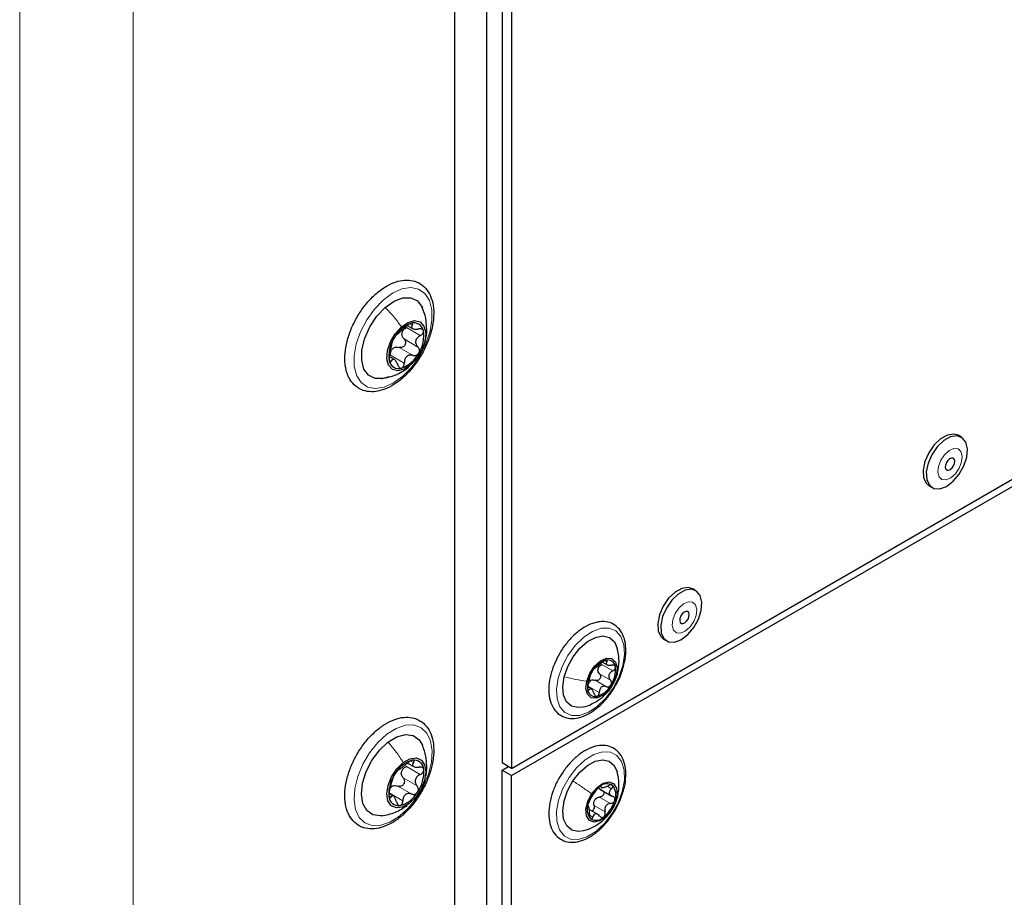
# Paper-space layout 'Blatt4' of a CAD drawing. Header units: millimetres. Extents: x 5 to 418, y 2 to 292.
# Tile 76 of 88: x 285 to 307, y 166 to 186. Entities that reach past the tile are written whole.
import ezdxf

# ---------------------------------------------------------------- set-up
doc = ezdxf.new("R2010")
doc.units = ezdxf.units.MM

psp = doc.layouts.new('Blatt4')

# ---------------------------------------------------------------- linework, layer by layer
at = {"color": 7, "linetype": 'Continuous', "lineweight": 18}
for p, q in [((284.705, 75.954), (284.705, 218.848)), ((287.25, 218.848), (287.25, 75.954)), ((293.454, 178.831), (293.507, 178.8)), ((293.376, 178.746), (293.688, 178.567)), ((293.323, 178.491), (293.634, 178.311)), ((293.213, 178.303), (293.524, 178.123)), ((293.016, 178.01), (293.039, 177.997)), ((293.018, 178.131), (293.329, 177.952)), ((297.755, 171.196), (298.003, 171.053)), ((297.83, 171.281), (297.871, 171.257)), ((297.704, 170.989), (297.952, 170.846)), ((298.106, 171.012), (298.083, 170.952)), ((297.453, 170.712), (297.7, 170.569)), ((297.611, 170.841), (297.859, 170.698)), ((297.455, 170.636), (297.475, 170.625)), ((293.376, 168.91), (293.687, 168.731)), ((293.49, 169.024), (293.535, 168.999)), ((293.185, 168.47), (293.496, 168.29)), ((293.304, 168.651), (293.616, 168.472)), ((297.731, 168.463), (297.745, 168.455)), ((297.889, 168.459), (297.975, 168.41)), ((292.986, 168.318), (293.297, 168.138)), ((292.999, 168.24), (293.026, 168.224)), ((293.389, 168.042), (293.444, 168.085)), ((297.583, 168.033), (297.831, 167.89)), ((297.709, 168.223), (297.956, 168.081)), ((297.479, 167.821), (297.557, 167.776)), ((297.965, 167.917), (297.972, 167.926))]:
    psp.add_line(p, q, dxfattribs=at)
at = {"color": 7, "linetype": 'Continuous', "lineweight": 25}
for p, q in [((295.524, 215.777), (295.524, 168.99)), ((295.736, 215.655), (295.736, 168.867)), ((295.17, 212.985), (295.17, 117.45)), ((294.463, 117.041), (294.463, 212.577)), ((294.463, 118.19), (294.463, 211.575)), ((295.736, 168.867), (318.985, 182.289)), ((295.736, 168.704), (318.985, 182.126)), ((293.395, 178.793), (293.514, 178.724)), ((293.106, 178.028), (292.99, 178.095)), ((305.82, 176.291), (305.75, 176.332)), ((305.097, 175.2), (305.167, 175.16)), ((299.866, 172.854), (299.796, 172.894)), ((299.143, 171.763), (299.213, 171.723)), ((297.771, 171.25), (297.876, 171.189)), ((297.524, 170.646), (297.439, 170.695)), ((293.401, 168.987), (293.541, 168.906)), ((295.736, 168.867), (295.524, 168.99)), ((295.524, 168.826), (295.665, 168.908)), ((295.524, 168.826), (295.736, 168.704)), ((295.524, 122.283), (295.524, 168.826)), ((295.736, 122.161), (295.736, 168.704)), ((297.718, 168.457), (297.77, 168.427)), ((293.081, 168.248), (292.984, 168.304)), ((297.711, 168.403), (297.985, 168.245)), ((297.685, 167.824), (297.476, 167.945))]:
    psp.add_line(p, q, dxfattribs=at)
at = {"color": 7, "linetype": 'Continuous', "lineweight": 18, "flags": 128}
for points in [[(292.856, 179.363), (293.065, 179.516), (293.275, 179.612), (293.474, 179.643), (293.65, 179.608), (293.792, 179.51), (293.893, 179.353), (293.946, 179.148), (293.949, 178.905), (293.901, 178.64), (293.805, 178.367), (293.667, 178.103), (293.495, 177.862), (293.298, 177.659), (293.089, 177.505), (292.879, 177.41), (292.68, 177.379), (292.504, 177.413), (292.362, 177.512), (292.261, 177.668), (292.208, 177.874), (292.205, 178.116), (292.253, 178.381), (292.349, 178.654), (292.487, 178.919), (292.659, 179.16), (292.856, 179.363)], [(305.839, 175.864), (305.811, 175.967), (305.745, 176.028), (305.652, 176.036), (305.546, 175.99), (305.442, 175.898), (305.358, 175.773), (305.304, 175.635), (305.29, 175.505), (305.319, 175.401), (305.384, 175.341), (305.477, 175.333), (305.583, 175.379), (305.687, 175.471), (305.772, 175.595), (305.825, 175.734), (305.839, 175.864)], [(299.885, 172.427), (299.857, 172.53), (299.791, 172.591), (299.698, 172.598), (299.592, 172.553), (299.488, 172.461), (299.404, 172.336), (299.35, 172.198), (299.337, 172.067), (299.365, 171.964), (299.43, 171.904), (299.523, 171.896), (299.629, 171.942), (299.733, 172.034), (299.818, 172.158), (299.871, 172.296), (299.885, 172.427)], [(298.228, 171.169), (298.14, 170.912), (298.01, 170.663), (297.845, 170.439), (297.656, 170.255), (297.457, 170.124), (297.261, 170.055), (297.082, 170.052), (296.932, 170.116), (296.82, 170.243), (296.755, 170.423), (296.741, 170.644), (296.779, 170.892), (296.867, 171.15), (296.997, 171.399), (297.162, 171.623), (297.351, 171.807), (297.55, 171.938), (297.746, 172.007), (297.925, 172.01), (298.075, 171.946), (298.187, 171.819), (298.252, 171.639), (298.266, 171.417), (298.228, 171.169)], [(292.936, 169.63), (293.147, 169.762), (293.354, 169.833), (293.545, 169.839), (293.709, 169.779), (293.836, 169.657), (293.919, 169.481), (293.953, 169.259), (293.936, 169.006), (293.869, 168.736), (293.757, 168.465), (293.604, 168.208), (293.421, 167.98), (293.218, 167.794), (293.007, 167.663), (292.8, 167.592), (292.609, 167.586), (292.445, 167.646), (292.318, 167.767), (292.235, 167.944), (292.201, 168.165), (292.218, 168.418), (292.285, 168.688), (292.397, 168.96), (292.55, 169.217), (292.733, 169.445), (292.936, 169.63)], [(297.985, 167.849), (297.816, 167.63), (297.625, 167.454), (297.425, 167.332), (297.231, 167.274), (297.056, 167.282), (296.911, 167.356), (296.806, 167.492), (296.749, 167.68), (296.744, 167.906), (296.79, 168.157), (296.885, 168.414), (297.022, 168.661), (297.191, 168.879), (297.382, 169.055), (297.582, 169.177), (297.776, 169.236), (297.951, 169.228), (298.096, 169.153), (298.201, 169.017), (298.258, 168.83), (298.263, 168.603), (298.217, 168.352), (298.122, 168.095), (297.985, 167.849)]]:
    psp.add_lwpolyline(points, dxfattribs=at)
at = {"color": 7, "linetype": 'Continuous', "lineweight": 25, "flags": 128}
for points in [[(292.899, 179.198), (293.099, 179.339), (293.297, 179.414), (293.477, 179.415), (293.625, 179.343), (293.729, 179.203), (293.736, 179.186)], [(292.98, 177.646), (292.857, 177.608), (292.677, 177.607), (292.529, 177.679), (292.425, 177.818), (292.374, 178.014), (292.38, 178.249), (292.443, 178.506), (292.557, 178.764), (292.713, 179.001), (292.899, 179.198)], [(293.264, 178.763), (293.415, 178.864), (293.561, 178.902), (293.684, 178.872), (293.77, 178.777), (293.808, 178.63), (293.794, 178.448), (293.729, 178.253), (293.621, 178.068), (293.484, 177.916)], [(293.484, 177.916), (293.333, 177.815), (293.187, 177.777), (293.064, 177.807), (292.978, 177.901), (292.94, 178.048), (292.954, 178.23), (293.019, 178.426), (293.127, 178.61), (293.264, 178.763)], [(305.75, 176.332), (305.649, 176.361), (305.506, 176.338), (305.354, 176.253), (305.209, 176.115), (305.088, 175.939), (305.003, 175.745), (304.964, 175.552), (304.974, 175.383), (305.033, 175.256), (305.097, 175.2)], [(305.954, 176.028), (305.919, 176.178), (305.838, 176.279), (305.719, 176.321), (305.576, 176.297), (305.424, 176.212), (305.28, 176.074), (305.159, 175.898), (305.074, 175.704), (305.034, 175.512), (305.045, 175.342), (305.104, 175.215), (305.205, 175.142), (305.338, 175.133), (305.487, 175.188), (305.637, 175.301), (305.772, 175.46), (305.877, 175.648), (305.94, 175.844), (305.954, 176.028)], [(305.67, 175.754), (305.66, 175.794), (305.634, 175.817), (305.598, 175.82), (305.557, 175.802), (305.517, 175.767), (305.485, 175.719), (305.464, 175.665), (305.459, 175.615), (305.47, 175.575), (305.495, 175.552), (305.531, 175.549), (305.572, 175.566), (305.612, 175.602), (305.644, 175.65), (305.665, 175.703), (305.67, 175.754)], [(299.796, 172.894), (299.695, 172.924), (299.552, 172.901), (299.4, 172.816), (299.255, 172.678), (299.134, 172.502), (299.049, 172.308), (299.01, 172.115), (299.02, 171.946), (299.079, 171.819), (299.143, 171.763)], [(300.001, 172.59), (299.965, 172.741), (299.884, 172.842), (299.766, 172.884), (299.623, 172.86), (299.471, 172.775), (299.326, 172.637), (299.205, 172.461), (299.12, 172.267), (299.08, 172.074), (299.091, 171.905), (299.15, 171.778), (299.251, 171.705), (299.384, 171.696), (299.533, 171.751), (299.684, 171.864), (299.818, 172.023), (299.923, 172.211), (299.986, 172.407), (300.001, 172.59)], [(299.716, 172.317), (299.706, 172.357), (299.68, 172.38), (299.644, 172.383), (299.603, 172.365), (299.563, 172.33), (299.531, 172.282), (299.51, 172.228), (299.505, 172.178), (299.516, 172.138), (299.541, 172.115), (299.577, 172.112), (299.618, 172.129), (299.658, 172.165), (299.691, 172.213), (299.711, 172.266), (299.716, 172.317)], [(296.913, 170.918), (296.993, 171.147), (297.114, 171.366), (297.266, 171.558), (297.438, 171.707), (297.615, 171.802), (297.783, 171.834), (297.928, 171.801), (298.039, 171.706), (298.105, 171.562)], [(297.419, 170.824), (297.487, 171), (297.595, 171.159), (297.726, 171.277), (297.862, 171.335), (297.981, 171.326), (298.064, 171.249), (298.1, 171.118), (298.083, 170.952)], [(297.337, 170.242), (297.224, 170.228), (297.079, 170.26), (296.968, 170.356), (296.9, 170.506), (296.882, 170.698), (296.913, 170.918)], [(298.083, 170.952), (298.015, 170.775), (297.907, 170.617), (297.776, 170.499), (297.64, 170.441), (297.521, 170.45), (297.438, 170.527), (297.402, 170.658), (297.419, 170.824)], [(292.963, 169.452), (293.164, 169.573), (293.358, 169.624), (293.53, 169.601), (293.665, 169.506), (293.738, 169.385)], [(292.825, 167.804), (292.796, 167.801), (292.624, 167.824), (292.49, 167.919), (292.402, 168.078), (292.37, 168.289), (292.395, 168.534), (292.475, 168.793), (292.604, 169.046), (292.771, 169.272), (292.963, 169.452)], [(293.444, 168.085), (293.293, 168), (293.151, 167.98), (293.037, 168.028), (292.963, 168.137), (292.938, 168.296), (292.967, 168.484), (293.044, 168.678), (293.161, 168.857), (293.304, 168.997)], [(293.304, 168.997), (293.455, 169.082), (293.597, 169.102), (293.711, 169.054), (293.785, 168.944), (293.81, 168.786), (293.781, 168.598), (293.704, 168.403), (293.587, 168.225), (293.444, 168.085)], [(297.111, 168.585), (297.263, 168.778), (297.434, 168.929), (297.611, 169.025), (297.78, 169.058), (297.925, 169.026), (298.037, 168.932), (298.103, 168.792)], [(297.341, 167.467), (297.227, 167.451), (297.082, 167.483), (296.97, 167.577), (296.901, 167.726), (296.882, 167.918), (296.912, 168.137), (296.991, 168.366), (297.111, 168.585)], [(297.53, 168.298), (297.651, 168.441), (297.787, 168.535), (297.917, 168.563), (298.023, 168.524), (298.086, 168.421), (298.099, 168.271), (298.059, 168.097), (297.972, 167.926)], [(297.972, 167.926), (297.851, 167.782), (297.715, 167.689), (297.585, 167.66), (297.479, 167.7), (297.416, 167.803), (297.403, 167.952), (297.443, 168.126), (297.53, 168.298)]]:
    psp.add_lwpolyline(points, dxfattribs=at)
at = {"color": 7, "linetype": 'Continuous', "lineweight": 25}
for centre, radius, start, end in [((293.717, 178.184), 0.699, 109.8915, 152.7043), ((293.546, 178.637), 0.214, 10.4108, 108.2534), ((293.529, 178.574), 0.259, 161.4132, 174.9286), ((293.058, 178.56), 0.708, 326.9643, 9.3775), ((293.69, 178.118), 0.708, 146.9643, 189.3775), ((293.24, 178.085), 0.255, 124.4766, 138.1192), ((293.031, 178.495), 0.699, 289.8915, 332.7043), ((293.202, 178.041), 0.214, 190.4108, 288.2534), ((298.005, 170.787), 0.53, 106.8268, 151.374), ((297.884, 171.049), 0.219, 158.4297, 173.718), ((297.89, 171.125), 0.174, 5.3311, 102.6403), ((297.468, 171.073), 0.599, 325.6008, 6.547), ((298.034, 170.703), 0.599, 145.6008, 186.547), ((297.621, 170.676), 0.193, 120.7845, 137.4163), ((297.497, 170.989), 0.53, 286.8268, 331.374), ((297.612, 170.651), 0.174, 185.3311, 282.6403), ((293.672, 168.439), 0.63, 104.4662, 150.4197), ((293.546, 168.833), 0.219, 1.9353, 98.3332), ((293.752, 168.303), 0.771, 144.5892, 184.5931), ((293.54, 168.719), 0.282, 158.2159, 170.9664), ((292.996, 168.778), 0.771, 324.5892, 4.5931), ((293.185, 168.275), 0.229, 120.12, 134.7659), ((297.875, 168.28), 0.24, 59.0871, 136.4851), ((297.748, 168.278), 0.325, 337.3286, 39.8568), ((293.202, 168.249), 0.219, 181.9353, 278.3332), ((293.076, 168.643), 0.63, 284.4662, 330.4197), ((298.158, 167.875), 0.731, 128.7416, 164.4498), ((297.754, 167.946), 0.325, 157.3286, 219.8568), ((297.822, 168.014), 0.268, 139.922, 153.2695), ((297.344, 168.348), 0.731, 308.7416, 344.4498), ((297.627, 167.943), 0.24, 239.0871, 316.4851)]:
    psp.add_arc(centre, radius, start, end, dxfattribs=at)
for points, knots in [([(292.028, 177.784), (292.039, 177.746), (292.072, 177.638), (292.164, 177.491), (292.314, 177.368), (292.494, 177.307), (292.689, 177.304), (292.894, 177.358), (293.106, 177.467), (293.315, 177.628), (293.509, 177.832), (293.68, 178.07), (293.82, 178.33), (293.923, 178.6), (293.982, 178.869), (293.996, 179.126), (293.96, 179.359), (293.874, 179.557), (293.741, 179.705), (293.572, 179.794), (293.382, 179.821), (293.181, 179.792), (292.971, 179.707), (292.76, 179.568), (292.558, 179.381), (292.375, 179.157), (292.221, 178.905), (292.102, 178.638), (292.022, 178.367), (291.989, 178.104), (291.998, 177.911), (292.022, 177.811), (292.028, 177.784)], [0, 0, 0, 0, 0.018978, 0.054041, 0.088023, 0.120715, 0.153203, 0.186622, 0.221208, 0.256349, 0.291495, 0.326558, 0.361593, 0.396678, 0.431887, 0.467316, 0.503009, 0.538652, 0.573326, 0.606468, 0.638943, 0.671847, 0.705973, 0.740956, 0.77613, 0.811226, 0.846264, 0.88132, 0.916463, 0.951785, 0.987365, 1, 1, 1, 1]), ([(293.792, 178.459), (293.798, 178.476), (293.835, 178.57), (293.834, 178.742), (293.814, 178.975), (293.762, 179.115), (293.733, 179.194)], [0, 0, 0, 0, 0.06955, 0.404535, 0.664209, 1, 1, 1, 1]), ([(293.479, 178.841), (293.469, 178.838), (293.45, 178.831), (293.417, 178.811), (293.385, 178.787), (293.367, 178.77), (293.358, 178.762)], [0, 0, 0, 0, 0.250032, 0.4996317, 0.7492275, 1, 1, 1, 1]), ([(293.507, 178.8), (293.511, 178.807), (293.518, 178.821), (293.516, 178.836), (293.504, 178.845), (293.487, 178.842), (293.479, 178.841)], [0, 0, 0, 0, 0.249816, 0.499908, 0.75012, 1, 1, 1, 1]), ([(293.163, 178.59), (293.171, 178.596), (293.182, 178.603), (293.211, 178.629), (293.237, 178.653), (293.268, 178.679), (293.311, 178.717), (293.339, 178.744), (293.358, 178.762)], [0, 0, 0, 0, 0.249194, 0.37433, 0.498925, 0.624004, 0.749757, 1, 1, 1, 1]), ([(293.284, 178.657), (293.295, 178.675), (293.318, 178.711), (293.357, 178.734), (293.376, 178.746)], [0, 0, 0, 0, 0.49811, 1, 1, 1, 1]), ([(293.507, 178.8), (293.5, 178.785), (293.488, 178.763), (293.496, 178.739), (293.511, 178.724), (293.537, 178.714), (293.582, 178.707), (293.622, 178.713), (293.649, 178.716)], [0, 0, 0, 0, 0.2492191, 0.3743567, 0.4989469, 0.6240198, 0.7497675, 1, 1, 1, 1]), ([(293.757, 178.676), (293.753, 178.684), (293.746, 178.701), (293.719, 178.716), (293.686, 178.722), (293.661, 178.718), (293.649, 178.716)], [0, 0, 0, 0, 0.24999, 0.499611, 0.749127, 1, 1, 1, 1]), ([(293.688, 178.567), (293.699, 178.574), (293.721, 178.587), (293.745, 178.616), (293.76, 178.647), (293.758, 178.666), (293.757, 178.676)], [0, 0, 0, 0, 0.2498531, 0.4999013, 0.7501145, 1, 1, 1, 1]), ([(293, 178.147), (293.006, 178.172), (293.016, 178.21), (293.027, 178.265), (293.035, 178.305), (293.043, 178.34), (293.051, 178.379), (293.053, 178.393), (293.054, 178.402)], [0, 0, 0, 0, 0.24922, 0.374358, 0.498948, 0.624021, 0.749768, 1, 1, 1, 1]), ([(293.096, 178.504), (293.089, 178.493), (293.077, 178.47), (293.063, 178.439), (293.055, 178.415), (293.054, 178.406), (293.054, 178.402)], [0, 0, 0, 0, 0.249858, 0.4994668, 0.7490113, 1, 1, 1, 1]), ([(293.163, 178.59), (293.16, 178.588), (293.153, 178.583), (293.137, 178.565), (293.116, 178.538), (293.103, 178.515), (293.096, 178.504)], [0, 0, 0, 0, 0.249806, 0.500054, 0.750309, 1, 1, 1, 1]), ([(293.323, 178.491), (293.331, 178.482), (293.346, 178.464), (293.358, 178.429), (293.357, 178.391), (293.343, 178.353), (293.317, 178.322), (293.284, 178.303), (293.248, 178.295), (293.225, 178.3), (293.213, 178.303)], [0, 0, 0, 0, 0.125234, 0.249503, 0.374346, 0.49908, 0.623909, 0.749397, 0.874445, 1, 1, 1, 1]), ([(293.323, 178.491), (293.309, 178.506), (293.282, 178.536), (293.275, 178.577), (293.271, 178.597)], [0, 0, 0, 0, 0.5006447, 1, 1, 1, 1]), ([(293.688, 178.567), (293.664, 178.551), (293.628, 178.529), (293.597, 178.485), (293.583, 178.448), (293.581, 178.41), (293.593, 178.36), (293.618, 178.331), (293.634, 178.311)], [0, 0, 0, 0, 0.2492203, 0.374358, 0.498948, 0.6240206, 0.749768, 1, 1, 1, 1]), ([(293.018, 178.131), (293.019, 178.154), (293.02, 178.199), (293.04, 178.237), (293.05, 178.256)], [0, 0, 0, 0, 0.500609, 1, 1, 1, 1]), ([(293.096, 178.296), (293.115, 178.303), (293.153, 178.316), (293.193, 178.307), (293.213, 178.303)], [0, 0, 0, 0, 0.498111, 1, 1, 1, 1]), ([(293.524, 178.123), (293.536, 178.121), (293.559, 178.116), (293.595, 178.123), (293.629, 178.142), (293.644, 178.164), (293.652, 178.174)], [0, 0, 0, 0, 0.249806, 0.500054, 0.750309, 1, 1, 1, 1]), ([(293.652, 178.174), (293.658, 178.186), (293.669, 178.21), (293.669, 178.249), (293.658, 178.285), (293.642, 178.302), (293.634, 178.311)], [0, 0, 0, 0, 0.249858, 0.499467, 0.749011, 1, 1, 1, 1]), ([(293, 178.147), (292.997, 178.135), (292.992, 178.112), (292.986, 178.072), (292.985, 178.033), (292.989, 178.013), (292.991, 178.003)], [0, 0, 0, 0, 0.249853, 0.499901, 0.750114, 1, 1, 1, 1]), ([(292.991, 178.003), (292.994, 177.995), (292.999, 177.979), (293.012, 177.972), (293.026, 177.977), (293.035, 177.99), (293.039, 177.997)], [0, 0, 0, 0, 0.24999, 0.499611, 0.749127, 1, 1, 1, 1]), ([(293.181, 177.913), (293.171, 177.938), (293.156, 177.976), (293.128, 178.011), (293.107, 178.03), (293.087, 178.036), (293.062, 178.031), (293.048, 178.011), (293.039, 177.997)], [0, 0, 0, 0, 0.249219, 0.374357, 0.498947, 0.62402, 0.749767, 1, 1, 1, 1]), ([(293.269, 177.838), (293.278, 177.842), (293.295, 177.849), (293.315, 177.877), (293.328, 177.912), (293.329, 177.939), (293.329, 177.952)], [0, 0, 0, 0, 0.250032, 0.499632, 0.749228, 1, 1, 1, 1]), ([(293.524, 178.123), (293.499, 178.128), (293.462, 178.135), (293.413, 178.121), (293.381, 178.101), (293.356, 178.071), (293.333, 178.022), (293.331, 177.98), (293.329, 177.952)], [0, 0, 0, 0, 0.249194, 0.37433, 0.498925, 0.624004, 0.749757, 1, 1, 1, 1]), ([(292.814, 177.601), (292.932, 177.625), (293.109, 177.662), (293.32, 177.777), (293.407, 177.846), (293.449, 177.879)], [0, 0, 0, 0, 0.5120533, 0.7631187, 1, 1, 1, 1]), ([(293.181, 177.913), (293.185, 177.901), (293.194, 177.878), (293.216, 177.851), (293.242, 177.835), (293.26, 177.837), (293.269, 177.838)], [0, 0, 0, 0, 0.249816, 0.499908, 0.75012, 1, 1, 1, 1]), ([(297.656, 172.146), (297.62, 172.137), (297.519, 172.113), (297.349, 172.028), (297.154, 171.881), (296.976, 171.688), (296.858, 171.533), (296.813, 171.443), (296.809, 171.435)], [0, 0, 0, 0, 0.116024, 0.329386, 0.54511, 0.761082, 0.976573, 1, 1, 1, 1]), ([(298.242, 171.159), (298.256, 171.21), (298.293, 171.346), (298.303, 171.555), (298.272, 171.773), (298.188, 171.954), (298.059, 172.085), (297.896, 172.154), (297.757, 172.162), (297.676, 172.149), (297.656, 172.146)], [0, 0, 0, 0, 0.090612, 0.238574, 0.387702, 0.536718, 0.681345, 0.819423, 0.955356, 1, 1, 1, 1]), ([(298.112, 171.01), (298.128, 171.095), (298.162, 171.281), (298.123, 171.469), (298.103, 171.571)], [0, 0, 0, 0, 0.461291, 1, 1, 1, 1]), ([(296.809, 171.435), (296.77, 171.363), (296.688, 171.211), (296.607, 170.966), (296.565, 170.719), (296.57, 170.487), (296.625, 170.284), (296.73, 170.124), (296.877, 170.02), (297.049, 169.978), (297.234, 169.994), (297.428, 170.065), (297.625, 170.19), (297.813, 170.364), (297.982, 170.575), (298.12, 170.812), (298.209, 171.012), (298.235, 171.127), (298.242, 171.159)], [0, 0, 0, 0, 0.058922, 0.12516, 0.191689, 0.2587, 0.326172, 0.392809, 0.45667, 0.518284, 0.579969, 0.643874, 0.709697, 0.776038, 0.842244, 0.90835, 0.974521, 1, 1, 1, 1]), ([(297.595, 171.106), (297.592, 171.104), (297.587, 171.102), (297.574, 171.088), (297.557, 171.068), (297.546, 171.05), (297.54, 171.041)], [0, 0, 0, 0, 0.249815, 0.499908, 0.75012, 1, 1, 1, 1]), ([(297.595, 171.106), (297.6, 171.109), (297.609, 171.114), (297.632, 171.132), (297.653, 171.15), (297.678, 171.17), (297.714, 171.199), (297.737, 171.221), (297.753, 171.235)], [0, 0, 0, 0, 0.249199, 0.374336, 0.49893, 0.624007, 0.749759, 1, 1, 1, 1]), ([(297.68, 171.13), (297.69, 171.143), (297.71, 171.171), (297.74, 171.188), (297.755, 171.196)], [0, 0, 0, 0, 0.498459, 1, 1, 1, 1]), ([(297.852, 171.295), (297.844, 171.293), (297.829, 171.288), (297.802, 171.273), (297.775, 171.255), (297.761, 171.241), (297.753, 171.235)], [0, 0, 0, 0, 0.249991, 0.499611, 0.749127, 1, 1, 1, 1]), ([(297.871, 171.257), (297.874, 171.263), (297.881, 171.275), (297.88, 171.288), (297.871, 171.296), (297.858, 171.295), (297.852, 171.295)], [0, 0, 0, 0, 0.249852, 0.499902, 0.750115, 1, 1, 1, 1]), ([(297.871, 171.257), (297.864, 171.245), (297.854, 171.226), (297.858, 171.205), (297.87, 171.192), (297.89, 171.182), (297.925, 171.174), (297.957, 171.177), (297.978, 171.179)], [0, 0, 0, 0, 0.249201, 0.374338, 0.498932, 0.624008, 0.74976, 1, 1, 1, 1]), ([(298.063, 171.141), (298.06, 171.149), (298.055, 171.163), (298.034, 171.176), (298.008, 171.182), (297.988, 171.18), (297.978, 171.179)], [0, 0, 0, 0, 0.249857, 0.499466, 0.749011, 1, 1, 1, 1]), ([(298.003, 171.053), (298.012, 171.059), (298.03, 171.069), (298.051, 171.092), (298.064, 171.117), (298.063, 171.133), (298.063, 171.141)], [0, 0, 0, 0, 0.249807, 0.500055, 0.750309, 1, 1, 1, 1]), ([(297.34, 170.243), (297.341, 170.243), (297.412, 170.254), (297.544, 170.314), (297.726, 170.419), (297.884, 170.564), (298.015, 170.744), (298.084, 170.901), (298.109, 170.995), (298.113, 171.013)], [0, 0, 0, 0, 0.0007498, 0.1894377, 0.3719171, 0.5534511, 0.7453075, 0.9532167, 1, 1, 1, 1]), ([(297.451, 170.75), (297.456, 170.77), (297.464, 170.8), (297.474, 170.844), (297.482, 170.876), (297.49, 170.905), (297.498, 170.937), (297.5, 170.949), (297.502, 170.958)], [0, 0, 0, 0, 0.249168, 0.374303, 0.498903, 0.623987, 0.749746, 1, 1, 1, 1]), ([(297.54, 171.041), (297.535, 171.032), (297.524, 171.014), (297.512, 170.989), (297.504, 170.969), (297.503, 170.961), (297.502, 170.958)], [0, 0, 0, 0, 0.250033, 0.499632, 0.749228, 1, 1, 1, 1]), ([(297.704, 170.989), (297.71, 170.982), (297.722, 170.967), (297.73, 170.938), (297.728, 170.907), (297.716, 170.877), (297.695, 170.853), (297.668, 170.838), (297.639, 170.834), (297.621, 170.838), (297.611, 170.841)], [0, 0, 0, 0, 0.125193, 0.249438, 0.374279, 0.499024, 0.623869, 0.749369, 0.87443, 1, 1, 1, 1]), ([(297.704, 170.989), (297.694, 171.001), (297.674, 171.026), (297.669, 171.057), (297.666, 171.073)], [0, 0, 0, 0, 0.50155, 1, 1, 1, 1]), ([(298.003, 171.053), (297.984, 171.042), (297.954, 171.024), (297.928, 170.989), (297.915, 170.96), (297.913, 170.928), (297.92, 170.887), (297.939, 170.863), (297.952, 170.846)], [0, 0, 0, 0, 0.249168, 0.374303, 0.498903, 0.623987, 0.749746, 1, 1, 1, 1]), ([(297.451, 170.75), (297.448, 170.741), (297.443, 170.723), (297.438, 170.692), (297.436, 170.66), (297.438, 170.643), (297.439, 170.635)], [0, 0, 0, 0, 0.249807, 0.500055, 0.750309, 1, 1, 1, 1]), ([(297.453, 170.712), (297.454, 170.729), (297.455, 170.764), (297.471, 170.792), (297.479, 170.807)], [0, 0, 0, 0, 0.501552, 1, 1, 1, 1]), ([(297.522, 170.842), (297.537, 170.846), (297.566, 170.854), (297.596, 170.845), (297.611, 170.841)], [0, 0, 0, 0, 0.498457, 1, 1, 1, 1]), ([(297.859, 170.698), (297.839, 170.703), (297.81, 170.71), (297.771, 170.701), (297.745, 170.686), (297.724, 170.663), (297.705, 170.625), (297.702, 170.592), (297.7, 170.569)], [0, 0, 0, 0, 0.249199, 0.374336, 0.49893, 0.624007, 0.749759, 1, 1, 1, 1]), ([(297.859, 170.698), (297.868, 170.696), (297.886, 170.691), (297.915, 170.695), (297.943, 170.71), (297.955, 170.726), (297.962, 170.735)], [0, 0, 0, 0, 0.249815, 0.499908, 0.75012, 1, 1, 1, 1]), ([(297.962, 170.735), (297.967, 170.744), (297.976, 170.763), (297.977, 170.795), (297.969, 170.824), (297.958, 170.839), (297.952, 170.846)], [0, 0, 0, 0, 0.250033, 0.499632, 0.749228, 1, 1, 1, 1]), ([(297.439, 170.635), (297.441, 170.628), (297.445, 170.614), (297.455, 170.607), (297.465, 170.61), (297.472, 170.62), (297.475, 170.625)], [0, 0, 0, 0, 0.2498571, 0.4994664, 0.7490114, 1, 1, 1, 1]), ([(297.583, 170.547), (297.576, 170.567), (297.565, 170.598), (297.544, 170.628), (297.528, 170.645), (297.512, 170.651), (297.494, 170.65), (297.483, 170.635), (297.475, 170.625)], [0, 0, 0, 0, 0.249201, 0.374338, 0.498932, 0.624008, 0.74976, 1, 1, 1, 1]), ([(297.583, 170.547), (297.586, 170.537), (297.593, 170.518), (297.609, 170.495), (297.629, 170.481), (297.643, 170.481), (297.65, 170.481)], [0, 0, 0, 0, 0.249852, 0.499902, 0.750115, 1, 1, 1, 1]), ([(297.65, 170.481), (297.657, 170.484), (297.671, 170.489), (297.687, 170.51), (297.698, 170.538), (297.699, 170.559), (297.7, 170.569)], [0, 0, 0, 0, 0.249991, 0.499611, 0.749127, 1, 1, 1, 1]), ([(292.008, 168.08), (292.016, 168.04), (292.038, 167.925), (292.113, 167.761), (292.247, 167.613), (292.416, 167.526), (292.606, 167.5), (292.807, 167.531), (293.017, 167.617), (293.229, 167.756), (293.43, 167.944), (293.612, 168.169), (293.766, 168.421), (293.885, 168.688), (293.963, 168.959), (293.996, 169.223), (293.981, 169.467), (293.916, 169.681), (293.802, 169.852), (293.645, 169.966), (293.463, 170.018), (293.266, 170.012), (293.059, 169.95), (292.847, 169.834), (292.64, 169.666), (292.448, 169.456), (292.281, 169.214), (292.147, 168.952), (292.05, 168.681), (291.997, 168.413), (291.991, 168.214), (292.005, 168.108), (292.008, 168.08)], [0, 0, 0, 0, 0.018888, 0.054307, 0.088947, 0.122063, 0.154532, 0.187457, 0.221607, 0.256599, 0.291772, 0.326867, 0.361905, 0.396962, 0.432107, 0.467434, 0.50302, 0.538774, 0.57398, 0.607735, 0.640337, 0.672895, 0.706501, 0.741212, 0.776383, 0.811517, 0.846571, 0.881609, 0.916706, 0.951942, 0.987409, 1, 1, 1, 1]), ([(293.791, 168.641), (293.794, 168.647), (293.831, 168.734), (293.834, 168.905), (293.82, 169.154), (293.765, 169.306), (293.735, 169.392)], [0, 0, 0, 0, 0.024245, 0.370548, 0.644007, 1, 1, 1, 1]), ([(298.09, 169.27), (298.063, 169.29), (297.99, 169.344), (297.845, 169.386), (297.662, 169.38), (297.469, 169.317), (297.272, 169.201), (297.083, 169.034), (296.915, 168.839), (296.829, 168.691), (296.789, 168.623)], [0, 0, 0, 0, 0.075928, 0.204399, 0.332927, 0.46564, 0.602765, 0.74143, 0.879862, 1, 1, 1, 1]), ([(298.223, 168.313), (298.231, 168.337), (298.271, 168.444), (298.298, 168.634), (298.298, 168.867), (298.245, 169.071), (298.165, 169.201), (298.105, 169.257), (298.09, 169.27)], [0, 0, 0, 0, 0.061079, 0.276824, 0.494099, 0.712952, 0.929478, 1, 1, 1, 1]), ([(293.191, 168.826), (293.198, 168.829), (293.208, 168.834), (293.236, 168.855), (293.263, 168.875), (293.295, 168.9), (293.339, 168.934), (293.37, 168.961), (293.39, 168.978)], [0, 0, 0, 0, 0.249194, 0.37433, 0.498925, 0.624004, 0.749757, 1, 1, 1, 1]), ([(293.278, 168.824), (293.29, 168.842), (293.316, 168.878), (293.356, 168.9), (293.376, 168.91)], [0, 0, 0, 0, 0.49811, 1, 1, 1, 1]), ([(293.514, 169.049), (293.505, 169.047), (293.486, 169.043), (293.452, 169.025), (293.419, 169.003), (293.4, 168.987), (293.39, 168.978)], [0, 0, 0, 0, 0.250032, 0.499632, 0.749228, 1, 1, 1, 1]), ([(293.535, 168.999), (293.539, 169.006), (293.548, 169.021), (293.548, 169.039), (293.538, 169.05), (293.522, 169.05), (293.514, 169.049)], [0, 0, 0, 0, 0.249816, 0.499908, 0.75012, 1, 1, 1, 1]), ([(293.535, 168.999), (293.525, 168.983), (293.512, 168.959), (293.516, 168.931), (293.529, 168.913), (293.553, 168.9), (293.596, 168.888), (293.636, 168.89), (293.662, 168.892)], [0, 0, 0, 0, 0.249219, 0.374357, 0.498947, 0.62402, 0.749767, 1, 1, 1, 1]), ([(293.123, 168.75), (293.116, 168.739), (293.102, 168.717), (293.086, 168.685), (293.076, 168.659), (293.073, 168.649), (293.072, 168.645)], [0, 0, 0, 0, 0.249858, 0.4994668, 0.7490113, 1, 1, 1, 1]), ([(293.191, 168.826), (293.189, 168.825), (293.183, 168.822), (293.166, 168.806), (293.145, 168.782), (293.131, 168.761), (293.123, 168.75)], [0, 0, 0, 0, 0.249806, 0.500054, 0.750309, 1, 1, 1, 1]), ([(293.304, 168.651), (293.292, 168.668), (293.267, 168.701), (293.263, 168.743), (293.261, 168.764)], [0, 0, 0, 0, 0.500645, 1, 1, 1, 1]), ([(293.687, 168.731), (293.662, 168.717), (293.626, 168.696), (293.592, 168.653), (293.575, 168.616), (293.57, 168.577), (293.578, 168.525), (293.601, 168.493), (293.616, 168.472)], [0, 0, 0, 0, 0.24922, 0.374358, 0.498948, 0.624021, 0.749768, 1, 1, 1, 1]), ([(293.765, 168.84), (293.762, 168.849), (293.756, 168.868), (293.731, 168.886), (293.699, 168.895), (293.675, 168.893), (293.662, 168.892)], [0, 0, 0, 0, 0.24999, 0.499611, 0.749127, 1, 1, 1, 1]), ([(293.687, 168.731), (293.698, 168.737), (293.721, 168.75), (293.748, 168.778), (293.765, 168.809), (293.765, 168.83), (293.765, 168.84)], [0, 0, 0, 0, 0.249853, 0.499901, 0.750114, 1, 1, 1, 1]), ([(297.972, 167.913), (297.999, 167.959), (298.06, 168.063), (298.124, 168.265), (298.157, 168.522), (298.122, 168.7), (298.103, 168.795)], [0, 0, 0, 0, 0.180501, 0.407792, 0.68355, 1, 1, 1, 1]), ([(293.001, 168.386), (293.008, 168.41), (293.018, 168.446), (293.033, 168.501), (293.043, 168.541), (293.054, 168.577), (293.066, 168.617), (293.07, 168.634), (293.072, 168.645)], [0, 0, 0, 0, 0.24922, 0.374358, 0.498948, 0.624021, 0.749768, 1, 1, 1, 1]), ([(293.07, 168.473), (293.089, 168.479), (293.127, 168.489), (293.166, 168.476), (293.185, 168.47)], [0, 0, 0, 0, 0.498111, 1, 1, 1, 1]), ([(293.304, 168.651), (293.312, 168.642), (293.326, 168.622), (293.334, 168.586), (293.331, 168.547), (293.315, 168.51), (293.288, 168.481), (293.255, 168.464), (293.219, 168.46), (293.196, 168.466), (293.185, 168.47)], [0, 0, 0, 0, 0.125234, 0.249503, 0.374346, 0.49908, 0.623909, 0.749397, 0.874445, 1, 1, 1, 1]), ([(293.625, 168.331), (293.631, 168.343), (293.643, 168.367), (293.646, 168.406), (293.637, 168.443), (293.623, 168.462), (293.616, 168.472)], [0, 0, 0, 0, 0.249858, 0.4994668, 0.7490113, 1, 1, 1, 1]), ([(296.789, 168.623), (296.783, 168.613), (296.728, 168.526), (296.656, 168.344), (296.584, 168.093), (296.561, 167.85), (296.585, 167.628), (296.66, 167.44), (296.783, 167.3), (296.942, 167.22), (297.12, 167.201), (297.309, 167.239), (297.505, 167.331), (297.699, 167.477), (297.864, 167.643), (297.949, 167.77), (297.984, 167.82)], [0, 0, 0, 0, 0.010321, 0.089387, 0.168668, 0.248392, 0.32874, 0.409267, 0.487844, 0.562808, 0.63619, 0.710784, 0.788246, 0.867353, 0.946604, 1, 1, 1, 1]), ([(297.745, 168.455), (297.745, 168.458), (297.746, 168.464), (297.737, 168.466), (297.722, 168.46), (297.708, 168.45), (297.701, 168.445)], [0, 0, 0, 0, 0.249815, 0.499908, 0.75012, 1, 1, 1, 1]), ([(297.745, 168.455), (297.745, 168.448), (297.745, 168.438), (297.761, 168.434), (297.78, 168.435), (297.806, 168.44), (297.845, 168.452), (297.876, 168.466), (297.897, 168.475)], [0, 0, 0, 0, 0.249199, 0.374336, 0.49893, 0.624007, 0.749759, 1, 1, 1, 1]), ([(297.998, 168.486), (297.992, 168.489), (297.981, 168.496), (297.954, 168.496), (297.925, 168.489), (297.906, 168.48), (297.897, 168.475)], [0, 0, 0, 0, 0.249991, 0.499611, 0.749127, 1, 1, 1, 1]), ([(297.975, 168.41), (297.982, 168.416), (297.995, 168.43), (298.007, 168.451), (298.009, 168.472), (298.002, 168.481), (297.998, 168.486)], [0, 0, 0, 0, 0.249852, 0.499902, 0.750115, 1, 1, 1, 1]), ([(293.001, 168.386), (292.998, 168.375), (292.991, 168.352), (292.984, 168.313), (292.98, 168.274), (292.982, 168.252), (292.983, 168.242)], [0, 0, 0, 0, 0.2498531, 0.4999013, 0.7501145, 1, 1, 1, 1]), ([(292.983, 168.242), (292.985, 168.233), (292.989, 168.215), (293, 168.205), (293.013, 168.207), (293.021, 168.219), (293.026, 168.224)], [0, 0, 0, 0, 0.24999, 0.499611, 0.749127, 1, 1, 1, 1]), ([(293.153, 168.118), (293.145, 168.144), (293.133, 168.183), (293.108, 168.222), (293.089, 168.244), (293.071, 168.254), (293.048, 168.254), (293.035, 168.236), (293.026, 168.224)], [0, 0, 0, 0, 0.249219, 0.374357, 0.498947, 0.62402, 0.749767, 1, 1, 1, 1]), ([(293.496, 168.29), (293.472, 168.297), (293.436, 168.308), (293.388, 168.298), (293.355, 168.281), (293.329, 168.253), (293.304, 168.207), (293.3, 168.166), (293.297, 168.138)], [0, 0, 0, 0, 0.249194, 0.37433, 0.498925, 0.624004, 0.749757, 1, 1, 1, 1]), ([(293.496, 168.29), (293.507, 168.287), (293.53, 168.28), (293.566, 168.285), (293.6, 168.301), (293.616, 168.321), (293.625, 168.331)], [0, 0, 0, 0, 0.249806, 0.500054, 0.750309, 1, 1, 1, 1]), ([(297.497, 168.171), (297.505, 168.183), (297.516, 168.201), (297.537, 168.235), (297.555, 168.263), (297.574, 168.291), (297.599, 168.327), (297.613, 168.348), (297.623, 168.361)], [0, 0, 0, 0, 0.249168, 0.374303, 0.498903, 0.623987, 0.749746, 1, 1, 1, 1]), ([(297.701, 168.445), (297.693, 168.439), (297.678, 168.427), (297.655, 168.403), (297.636, 168.381), (297.627, 168.368), (297.623, 168.361)], [0, 0, 0, 0, 0.250033, 0.499632, 0.749228, 1, 1, 1, 1]), ([(297.753, 168.383), (297.739, 168.389), (297.71, 168.401), (297.694, 168.423), (297.686, 168.434)], [0, 0, 0, 0, 0.501552, 1, 1, 1, 1]), ([(297.785, 168.361), (297.788, 168.357), (297.798, 168.347), (297.805, 168.324), (297.803, 168.295), (297.789, 168.267), (297.767, 168.244), (297.739, 168.228), (297.719, 168.225), (297.709, 168.223)], [0, 0, 0, 0, 0.086733, 0.238647, 0.390434, 0.542338, 0.695042, 0.847213, 1, 1, 1, 1]), ([(297.975, 168.41), (297.96, 168.395), (297.938, 168.373), (297.926, 168.34), (297.924, 168.314), (297.933, 168.29), (297.955, 168.261), (297.982, 168.248), (298, 168.24)], [0, 0, 0, 0, 0.249201, 0.374338, 0.498932, 0.624008, 0.74976, 1, 1, 1, 1]), ([(297.984, 167.82), (298.001, 167.844), (298.072, 167.94), (298.157, 168.11), (298.203, 168.253), (298.223, 168.313)], [0, 0, 0, 0, 0.15913, 0.64887, 1, 1, 1, 1]), ([(298.048, 168.152), (298.05, 168.162), (298.053, 168.181), (298.044, 168.208), (298.026, 168.228), (298.009, 168.236), (298, 168.24)], [0, 0, 0, 0, 0.2498571, 0.4994664, 0.7490114, 1, 1, 1, 1]), ([(292.817, 167.803), (292.924, 167.823), (293.133, 167.863), (293.308, 167.979), (293.394, 168.036)], [0, 0, 0, 0, 0.50918, 1, 1, 1, 1]), ([(293.153, 168.118), (293.157, 168.106), (293.165, 168.081), (293.184, 168.052), (293.207, 168.033), (293.225, 168.032), (293.234, 168.032)], [0, 0, 0, 0, 0.249816, 0.499908, 0.75012, 1, 1, 1, 1]), ([(293.234, 168.032), (293.242, 168.035), (293.26, 168.04), (293.28, 168.066), (293.294, 168.099), (293.296, 168.125), (293.297, 168.138)], [0, 0, 0, 0, 0.250032, 0.499632, 0.749228, 1, 1, 1, 1]), ([(297.454, 168.071), (297.451, 168.062), (297.447, 168.043), (297.445, 168.023), (297.448, 168.012), (297.451, 168.012), (297.453, 168.012)], [0, 0, 0, 0, 0.249857, 0.499466, 0.749011, 1, 1, 1, 1]), ([(297.479, 167.842), (297.479, 167.865), (297.48, 167.899), (297.477, 167.941), (297.473, 167.97), (297.469, 167.991), (297.463, 168.011), (297.457, 168.011), (297.453, 168.012)], [0, 0, 0, 0, 0.249201, 0.374338, 0.498932, 0.624008, 0.74976, 1, 1, 1, 1]), ([(297.497, 168.171), (297.494, 168.165), (297.487, 168.155), (297.475, 168.13), (297.463, 168.101), (297.457, 168.081), (297.454, 168.071)], [0, 0, 0, 0, 0.2498071, 0.5000551, 0.7503094, 1, 1, 1, 1]), ([(297.583, 168.033), (297.585, 168.023), (297.59, 168.002), (297.586, 167.97), (297.574, 167.942), (297.556, 167.92), (297.541, 167.914), (297.534, 167.911)], [0, 0, 0, 0, 0.206968, 0.412368, 0.618754, 0.82498, 1, 1, 1, 1]), ([(297.583, 168.033), (297.579, 168.05), (297.571, 168.083), (297.579, 168.117), (297.583, 168.134)], [0, 0, 0, 0, 0.50155, 1, 1, 1, 1]), ([(297.617, 168.186), (297.631, 168.196), (297.659, 168.216), (297.692, 168.221), (297.709, 168.223)], [0, 0, 0, 0, 0.498459, 1, 1, 1, 1]), ([(297.956, 168.081), (297.935, 168.077), (297.903, 168.071), (297.866, 168.046), (297.843, 168.021), (297.829, 167.99), (297.819, 167.945), (297.826, 167.912), (297.831, 167.89)], [0, 0, 0, 0, 0.249168, 0.374303, 0.498903, 0.623987, 0.749746, 1, 1, 1, 1]), ([(297.956, 168.081), (297.966, 168.082), (297.986, 168.085), (298.014, 168.101), (298.037, 168.124), (298.045, 168.143), (298.048, 168.152)], [0, 0, 0, 0, 0.249807, 0.500055, 0.750309, 1, 1, 1, 1]), ([(297.346, 167.474), (297.385, 167.483), (297.492, 167.509), (297.651, 167.595), (297.83, 167.727), (297.922, 167.848), (297.972, 167.913)], [0, 0, 0, 0, 0.152195, 0.422089, 0.686675, 1, 1, 1, 1]), ([(297.479, 167.842), (297.479, 167.831), (297.478, 167.81), (297.482, 167.78), (297.491, 167.753), (297.5, 167.742), (297.504, 167.737)], [0, 0, 0, 0, 0.249852, 0.499902, 0.750115, 1, 1, 1, 1]), ([(297.708, 167.797), (297.694, 167.812), (297.674, 167.834), (297.641, 167.847), (297.618, 167.849), (297.597, 167.841), (297.573, 167.82), (297.564, 167.794), (297.557, 167.776)], [0, 0, 0, 0, 0.249199, 0.374336, 0.49893, 0.624007, 0.749759, 1, 1, 1, 1]), ([(297.708, 167.797), (297.715, 167.79), (297.728, 167.776), (297.752, 167.765), (297.778, 167.764), (297.794, 167.773), (297.801, 167.778)], [0, 0, 0, 0, 0.249815, 0.499908, 0.75012, 1, 1, 1, 1]), ([(297.801, 167.778), (297.808, 167.785), (297.822, 167.798), (297.834, 167.828), (297.837, 167.859), (297.833, 167.88), (297.831, 167.89)], [0, 0, 0, 0, 0.250033, 0.499632, 0.749228, 1, 1, 1, 1]), ([(297.504, 167.737), (297.509, 167.735), (297.519, 167.729), (297.535, 167.735), (297.548, 167.751), (297.554, 167.768), (297.557, 167.776)], [0, 0, 0, 0, 0.2499907, 0.4996106, 0.7491271, 1, 1, 1, 1])]:
    psp.add_open_spline(points, degree=3, knots=knots, dxfattribs=at)
at = {"color": 7, "linetype": 'Continuous', "lineweight": 18}
for points in [[(292.899, 179.198), (292.965, 179.129), (293.099, 178.992), (293.209, 178.839), (293.264, 178.763)], [(296.913, 170.918), (296.999, 170.897), (297.169, 170.854), (297.336, 170.834), (297.419, 170.824)], [(292.963, 169.452), (293.026, 169.381), (293.153, 169.238), (293.254, 169.077), (293.304, 168.997)], [(297.111, 168.585), (297.184, 168.537), (297.331, 168.439), (297.464, 168.345), (297.53, 168.298)]]:
    psp.add_open_spline(points, degree=3, dxfattribs=at)

doc.saveas('drawing.dxf')
